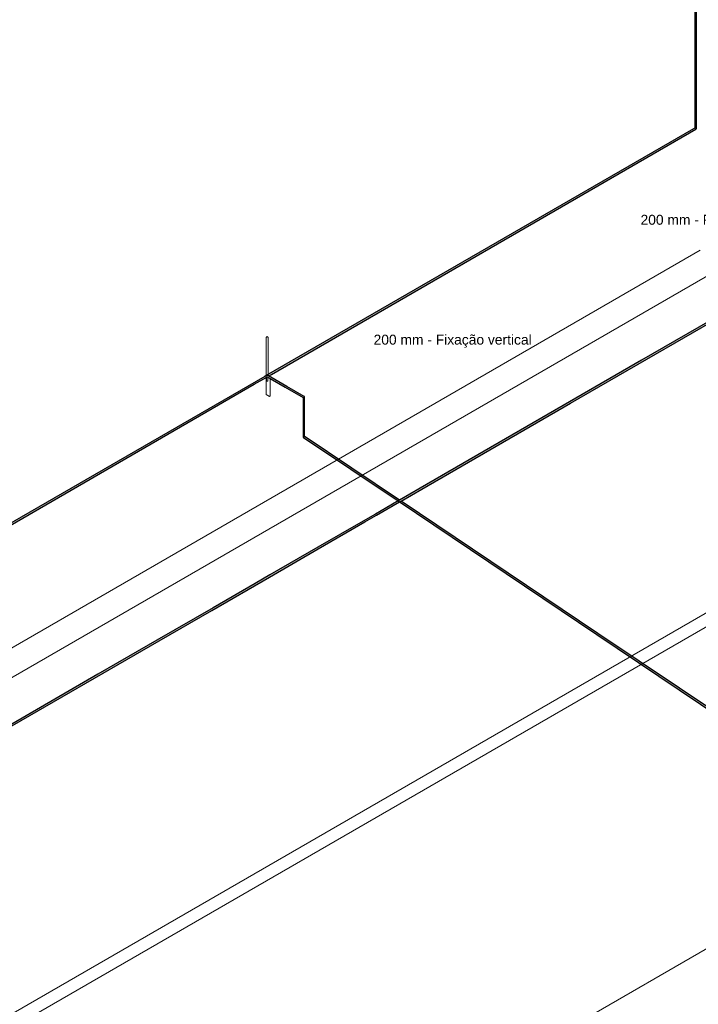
# Model space of a CAD drawing. Header units: millimetres. Extents: x 4477830 to 4478275, y -30323838 to -30323445.
# Tile 65 of 124: x 4477975 to 4477989, y -30323494 to -30323474. Entities that reach past the tile are written whole.
import ezdxf

# ---------------------------------------------------------------- set-up
doc = ezdxf.new("R2010")
doc.units = ezdxf.units.MM
doc.linetypes.add('NULL', pattern=[0])
for name, color, linetype, lineweight in [('IFC-Parede padrão-Contorno', 44, 'Continuous', 5), ('IFC-Parede-Contorno', 42, 'Continuous', 5), ('Nível 1', 7, 'Continuous', 0), ('PR-Captor', 9, 'Continuous', 18), ('PR-Condutos', 150, 'Continuous', 25), ('Textos', 7, 'Continuous', 9)]:
    doc.layers.add(name, color=color, linetype=linetype, lineweight=lineweight)
doc.styles.add('ARIAL', font='arial.ttf')

msp = doc.modelspace()

# ---------------------------------------------------------------- hatches: boundary and pattern name
at = {"layer": 'PR-Condutos', "linetype": 'Continuous', "true_color": 0x105689}
for points in [[(4477988.479, -30323476.526), (4477988.482, -30323476.544), (4477988.488, -30323472.946), (4477988.488, -30323476.497), (4477988.488, -30323476.546), (4477988.495, -30323476.547), (4477988.501, -30323472.952), (4477988.506, -30323473.781), (4477988.507, -30323472.944), (4477988.484, -30323472.93), (4477988.478, -30323472.937), (4477988.478, -30323476.537), (4477988.479, -30323472.941), (4477988.482, -30323472.944)], [(4477988.478, -30323476.526), (4477988.479, -30323476.528), (4477988.482, -30323472.944), (4477988.479, -30323472.941)], [(4477988.483, -30323476.525), (4477988.488, -30323476.546), (4477988.488, -30323476.513), (4477988.488, -30323472.946), (4477988.483, -30323476.482)], [(4477988.495, -30323476.547), (4477988.501, -30323476.546), (4477988.501, -30323472.946)], [(4477988.507, -30323476.544), (4477988.506, -30323473.781), (4477988.501, -30323472.946), (4477988.501, -30323476.531)], [(4477988.509, -30323473.779), (4477988.507, -30323472.944), (4477988.506, -30323473.781), (4477988.507, -30323476.544), (4477988.51, -30323476.536), (4477988.51, -30323472.947), (4477988.51, -30323472.947)], [(4477988.478, -30323476.528), (4477979.807, -30323481.534), (4477988.454, -30323476.543)], [(4477988.489, -30323476.523), (4477979.811, -30323481.533), (4477988.46, -30323476.544)], [(4477988.499, -30323476.528), (4477988.494, -30323476.524), (4477979.815, -30323481.535), (4477988.455, -30323476.553), (4477979.82, -30323481.539), (4477988.455, -30323476.553)], [(4477988.503, -30323476.534), (4477988.484, -30323476.545), (4477988.499, -30323476.528), (4477979.82, -30323481.539), (4477988.395, -30323476.596), (4477979.824, -30323481.544), (4477988.491, -30323476.548)], [(4477988.501, -30323476.552), (4477988.504, -30323476.55), (4477979.825, -30323481.561)], [(4477988.505, -30323476.54), (4477988.464, -30323476.564), (4477979.826, -30323481.551), (4477988.502, -30323476.548)], [(4477988.489, -30323476.523), (4477979.843, -30323481.513), (4477979.843, -30323481.515)], [(4477988.494, -30323476.524), (4477979.843, -30323481.515), (4477979.843, -30323481.519)], [(4477988.455, -30323476.553), (4477979.845, -30323481.518), (4477979.843, -30323481.524)], [(4477988.455, -30323476.553), (4477979.847, -30323481.522), (4477979.848, -30323481.523)], [(4477988.504, -30323476.55), (4477988.506, -30323476.546), (4477979.857, -30323481.533), (4477979.866, -30323481.537)], [(4477988.501, -30323476.552), (4477979.911, -30323481.511), (4477979.866, -30323481.538)], [(4477988.483, -30323476.545), (4477988.503, -30323476.534), (4477988.499, -30323476.528)], [(4477979.865, -30323481.521), (4477988.395, -30323476.596), (4477979.849, -30323481.522)], [(4477988.464, -30323476.564), (4477979.854, -30323481.527), (4477979.851, -30323481.536)], [(4477992.338, -30323478.378), (4477992.004, -30323478.571), (4477987.406, -30323481.225), (4477982.92, -30323483.815), (4477982.509, -30323484.055), (4477985.947, -30323482.07), (4477982.924, -30323483.817), (4477987.411, -30323481.224), (4477989.028, -30323480.29), (4477990.872, -30323479.224), (4477991.126, -30323479.078), (4477989.027, -30323480.29), (4477987.411, -30323481.224), (4477987.412, -30323481.223), (4477989.027, -30323480.291), (4477991.126, -30323479.078), (4477987.412, -30323481.223), (4477987.411, -30323481.224), (4477982.924, -30323483.817), (4477985.947, -30323482.07), (4477982.509, -30323484.055), (4477982.92, -30323483.815), (4477987.406, -30323481.225), (4477989.031, -30323480.286), (4477990.873, -30323479.221), (4477987.402, -30323481.226), (4477990.873, -30323479.221), (4477987.401, -30323481.226), (4477990.873, -30323479.221), (4477982.504, -30323484.052), (4477980.854, -30323485.007), (4477982.016, -30323484.335), (4477968.309, -30323492.248), (4477968.314, -30323492.248), (4477971.373, -30323490.482), (4477968.319, -30323492.251), (4477968.33, -30323492.252), (4477971.393, -30323490.482), (4477971.394, -30323490.482), (4477968.33, -30323492.252), (4477968.328, -30323492.261), (4477968.619, -30323492.099), (4477968.345, -30323492.258), (4477968.349, -30323492.263), (4477971.435, -30323490.481), (4477971.435, -30323490.481), (4477968.403, -30323492.231), (4477980.858, -30323485.04), (4477982.502, -30323484.09), (4477982.5, -30323484.089), (4477982.036, -30323484.356), (4477982.282, -30323484.214), (4477981.818, -30323484.482), (4477981.796, -30323484.493), (4477981.064, -30323484.917), (4477981.796, -30323484.493), (4477981.795, -30323484.492), (4477980.857, -30323485.034), (4477981.032, -30323484.932), (4477980.857, -30323485.031), (4477981.789, -30323484.489), (4477982.029, -30323484.349), (4477982.489, -30323484.082), (4477982.52, -30323484.063), (4477982.936, -30323483.822), (4477985.952, -30323482.078), (4477987.44, -30323481.217), (4477987.43, -30323481.22), (4477990.248, -30323479.591), (4477991.126, -30323479.084), (4477989.018, -30323480.302), (4477987.43, -30323481.22), (4477987.44, -30323481.217), (4477985.952, -30323482.078), (4477982.936, -30323483.822), (4477982.52, -30323484.063), (4477982.489, -30323484.082), (4477982.029, -30323484.349), (4477981.789, -30323484.489), (4477980.857, -30323485.031), (4477981.032, -30323484.932), (4477980.857, -30323485.034), (4477981.795, -30323484.492), (4477981.796, -30323484.493), (4477981.06, -30323484.919), (4477981.796, -30323484.493), (4477981.797, -30323484.494), (4477982.282, -30323484.214), (4477982.036, -30323484.356), (4477982.5, -30323484.089), (4477982.529, -30323484.069), (4477982.945, -30323483.826), (4477985.957, -30323482.085), (4477982.943, -30323483.826), (4477985.956, -30323482.083), (4477987.461, -30323481.212), (4477987.449, -30323481.215), (4477989.008, -30323480.315), (4477990.87, -30323479.238), (4477991.126, -30323479.091), (4477989.007, -30323480.315), (4477987.449, -30323481.215), (4477987.451, -30323481.215), (4477990.243, -30323479.601), (4477991.126, -30323479.091), (4477989.007, -30323480.316), (4477990.87, -30323479.239), (4477989.007, -30323480.316), (4477987.451, -30323481.215), (4477987.461, -30323481.212), (4477985.956, -30323482.083), (4477982.943, -30323483.826), (4477985.957, -30323482.085), (4477982.945, -30323483.826), (4477982.529, -30323484.069), (4477982.499, -30323484.088), (4477982.502, -30323484.09), (4477980.858, -30323485.04), (4477982.954, -30323483.83), (4477987.504, -30323481.203), (4477991.158, -30323479.092), (4477992.328, -30323478.417), (4477992.345, -30323478.397)], [(4477987.406, -30323481.225), (4477991.758, -30323478.713), (4477992.356, -30323478.365)], [(4477992.37, -30323478.394), (4477992.382, -30323478.387), (4477987.504, -30323481.203)], [(4477992.328, -30323478.417), (4477991.158, -30323479.092), (4477987.504, -30323481.203), (4477991.395, -30323478.957)], [(4477992.025, -30323478.593), (4477991.158, -30323479.094), (4477987.506, -30323481.203), (4477991.126, -30323479.113)], [(4477991.158, -30323479.094), (4477987.504, -30323481.203), (4477982.954, -30323483.83), (4477987.506, -30323481.203)], [(4477991.158, -30323479.057), (4477990.873, -30323479.221), (4477989.031, -30323480.286), (4477987.406, -30323481.225), (4477989.031, -30323480.286)], [(4477991.158, -30323479.059), (4477990.872, -30323479.224), (4477989.028, -30323480.29), (4477987.411, -30323481.224), (4477989.027, -30323480.29)], [(4477991.158, -30323479.072), (4477990.87, -30323479.238), (4477989.008, -30323480.315), (4477987.449, -30323481.215), (4477989.007, -30323480.315)], [(4477990.873, -30323479.221), (4477989.032, -30323480.284), (4477987.401, -30323481.226), (4477989.032, -30323480.284), (4477990.253, -30323479.579)], [(4477990.871, -30323479.231), (4477989.018, -30323480.302), (4477987.43, -30323481.22), (4477989.018, -30323480.302), (4477990.248, -30323479.591)], [(4477979.808, -30323481.533), (4477963.482, -30323490.96), (4477979.778, -30323481.552)], [(4477979.808, -30323481.535), (4477963.486, -30323490.959), (4477979.803, -30323481.542)], [(4477979.829, -30323481.552), (4477979.803, -30323481.556), (4477979.836, -30323481.53), (4477979.816, -30323481.541), (4477963.495, -30323490.964), (4477979.64, -30323481.65), (4477963.499, -30323490.97), (4477979.648, -30323481.654), (4477963.501, -30323490.976), (4477979.597, -30323481.689), (4477963.502, -30323490.982), (4477979.597, -30323481.689), (4477979.781, -30323481.583)], [(4477979.838, -30323481.517), (4477963.525, -30323490.935), (4477963.507, -30323490.946)], [(4477979.843, -30323481.519), (4477963.507, -30323490.946), (4477963.507, -30323490.951)], [(4477979.814, -30323481.55), (4477979.84, -30323481.535), (4477979.838, -30323481.531)], [(4477979.815, -30323481.554), (4477980.551, -30323481.978), (4477980.577, -30323481.962), (4477980.576, -30323481.957), (4477979.885, -30323481.558), (4477979.869, -30323481.552), (4477979.822, -30323481.532), (4477979.815, -30323481.543), (4477979.828, -30323481.55), (4477979.839, -30323481.55), (4477979.836, -30323481.555), (4477980.556, -30323481.971), (4477979.847, -30323481.562)], [(4477979.865, -30323481.521), (4477979.849, -30323481.524), (4477979.852, -30323481.528)], [(4477979.808, -30323481.544), (4477979.808, -30323481.539), (4477963.49, -30323490.96), (4477979.774, -30323481.566)], [(4477979.774, -30323481.566), (4477963.495, -30323490.964), (4477979.773, -30323481.566)], [(4477979.818, -30323481.566), (4477963.5, -30323490.986), (4477963.497, -30323490.988)], [(4477979.823, -30323481.561), (4477979.834, -30323481.552), (4477979.664, -30323481.65), (4477963.502, -30323490.982), (4477963.5, -30323490.986), (4477979.564, -30323481.712), (4477979.776, -30323481.59)], [(4477963.502, -30323490.982), (4477979.597, -30323481.689), (4477963.508, -30323490.972)], [(4477979.774, -30323481.566), (4477963.507, -30323490.951), (4477963.507, -30323490.957)], [(4477979.653, -30323481.65), (4477963.512, -30323490.962), (4477963.507, -30323490.973)], [(4477979.64, -30323481.65), (4477963.507, -30323490.957), (4477963.507, -30323490.965)], [(4477979.844, -30323481.572), (4477980.551, -30323481.98), (4477980.551, -30323481.978), (4477980.191, -30323481.771), (4477979.885, -30323481.594)], [(4477980.191, -30323481.771), (4477980.551, -30323481.978), (4477979.885, -30323481.594)], [(4477980.554, -30323482.776), (4477980.577, -30323482.777), (4477980.577, -30323482.757), (4477980.577, -30323481.977), (4477980.578, -30323481.963), (4477980.553, -30323481.975), (4477980.551, -30323481.972), (4477980.551, -30323482.772)], [(4477980.581, -30323482.774), (4477980.581, -30323481.974), (4477980.577, -30323481.977), (4477980.577, -30323482.745)], [(4477980.583, -30323482.761), (4477980.583, -30323481.971), (4477980.581, -30323481.974), (4477980.581, -30323482.74)], [(4477982.477, -30323484.068), (4477980.555, -30323482.777), (4477980.558, -30323482.784), (4477982.473, -30323484.071)], [(4477982.482, -30323484.066), (4477980.623, -30323482.815), (4477980.555, -30323482.777), (4477982.477, -30323484.068)], [(4477980.557, -30323482.778), (4477980.555, -30323482.777), (4477982.477, -30323484.068), (4477982.477, -30323484.068)], [(4477980.56, -30323482.765), (4477980.557, -30323482.771), (4477980.623, -30323482.815), (4477982.483, -30323484.065), (4477982.488, -30323484.062)], [(4477980.558, -30323482.778), (4477980.623, -30323482.815), (4477980.571, -30323482.781)], [(4477980.564, -30323482.76), (4477980.56, -30323482.765), (4477982.489, -30323484.061), (4477982.494, -30323484.058)], [(4477980.56, -30323482.765), (4477982.488, -30323484.062), (4477982.489, -30323484.061)], [(4477980.583, -30323482.767), (4477980.564, -30323482.76), (4477980.607, -30323482.789), (4477982.495, -30323484.058), (4477982.5, -30323484.055), (4477980.622, -30323482.792)], [(4477980.569, -30323482.757), (4477982.5, -30323484.055), (4477982.501, -30323484.055)], [(4477980.586, -30323482.764), (4477980.569, -30323482.757), (4477982.501, -30323484.055), (4477982.503, -30323484.053)], [(4477980.573, -30323482.756), (4477982.503, -30323484.053), (4477982.504, -30323484.053)], [(4477980.577, -30323482.757), (4477982.504, -30323484.053), (4477982.504, -30323484.052)], [(4477980.586, -30323482.764), (4477980.583, -30323482.762), (4477982.504, -30323484.053), (4477982.504, -30323484.053)], [(4477980.589, -30323482.785), (4477982.489, -30323484.061), (4477982.489, -30323484.061)], [(4477980.607, -30323482.789), (4477982.494, -30323484.058), (4477982.495, -30323484.058)], [(4477980.623, -30323482.815), (4477982.482, -30323484.066), (4477982.483, -30323484.065)], [(4477982.473, -30323484.071), (4477982.016, -30323484.335), (4477980.854, -30323485.007)], [(4477982.473, -30323484.071), (4477991.133, -30323489.889), (4477991.142, -30323489.888), (4477991.13, -30323489.882), (4477986.499, -30323486.771), (4477982.477, -30323484.068), (4477986.499, -30323486.771), (4477982.477, -30323484.069), (4477986.498, -30323486.772), (4477982.474, -30323484.07), (4477986.497, -30323486.774), (4477982.474, -30323484.07), (4477986.497, -30323486.774)], [(4477982.477, -30323484.068), (4477991.13, -30323489.882), (4477986.501, -30323486.769)], [(4477982.482, -30323484.066), (4477991.126, -30323489.879), (4477991.132, -30323489.876), (4477986.503, -30323486.766), (4477982.482, -30323484.065), (4477986.501, -30323486.768), (4477982.482, -30323484.066), (4477986.501, -30323486.769)], [(4477982.483, -30323484.065), (4477991.132, -30323489.876), (4477986.504, -30323486.764)], [(4477982.488, -30323484.062), (4477991.12, -30323489.869), (4477991.135, -30323489.871), (4477986.506, -30323486.761)], [(4477982.489, -30323484.061), (4477991.135, -30323489.871), (4477986.507, -30323486.76)], [(4477982.492, -30323484.059), (4477986.507, -30323486.759), (4477982.49, -30323484.061), (4477991.135, -30323489.871), (4477986.508, -30323486.758)], [(4477982.52, -30323484.081), (4477986.507, -30323486.759), (4477982.522, -30323484.08), (4477982.491, -30323484.06)], [(4477982.494, -30323484.058), (4477991.126, -30323489.864), (4477991.126, -30323489.856), (4477986.51, -30323486.755)], [(4477982.494, -30323484.058), (4477991.135, -30323489.871), (4477986.508, -30323486.758)], [(4477982.495, -30323484.058), (4477991.139, -30323489.865), (4477986.512, -30323486.753)], [(4477982.5, -30323484.055), (4477991.126, -30323489.856), (4477991.126, -30323489.85), (4477986.513, -30323486.751)], [(4477982.501, -30323484.055), (4477991.144, -30323489.862), (4477986.514, -30323486.75)], [(4477982.503, -30323484.053), (4477991.126, -30323489.85), (4477991.148, -30323489.861), (4477986.515, -30323486.748)], [(4477986.497, -30323486.774), (4477982.504, -30323484.09), (4477982.503, -30323484.091)], [(4477982.504, -30323484.053), (4477991.088, -30323489.821), (4477986.515, -30323486.748)], [(4477982.504, -30323484.053), (4477991.088, -30323489.821), (4477991.126, -30323489.845), (4477986.516, -30323486.748)], [(4477986.498, -30323486.772), (4477982.507, -30323484.089), (4477982.504, -30323484.09)], [(4477986.497, -30323486.774), (4477982.504, -30323484.09), (4477982.504, -30323484.09)], [(4477986.501, -30323486.769), (4477982.512, -30323484.086), (4477982.507, -30323484.088)], [(4477986.499, -30323486.771), (4477982.507, -30323484.088), (4477982.507, -30323484.088)], [(4477986.499, -30323486.771), (4477982.507, -30323484.088), (4477982.507, -30323484.089)], [(4477986.503, -30323486.766), (4477982.513, -30323484.085), (4477982.512, -30323484.086)], [(4477986.501, -30323486.768), (4477982.512, -30323484.086), (4477982.512, -30323484.086)], [(4477986.504, -30323486.764), (4477982.518, -30323484.082), (4477982.513, -30323484.085)], [(4477986.506, -30323486.761), (4477982.519, -30323484.082), (4477982.518, -30323484.082)], [(4477986.507, -30323486.76), (4477982.52, -30323484.081), (4477982.519, -30323484.082)], [(4477986.508, -30323486.758), (4477982.524, -30323484.079), (4477982.522, -30323484.08)], [(4477986.51, -30323486.755), (4477982.525, -30323484.078), (4477982.524, -30323484.079)], [(4477986.508, -30323486.758), (4477982.524, -30323484.079), (4477982.524, -30323484.079)], [(4477986.508, -30323486.758), (4477982.524, -30323484.079), (4477982.524, -30323484.079)], [(4477986.512, -30323486.753), (4477982.53, -30323484.075), (4477982.525, -30323484.078)], [(4477986.513, -30323486.751), (4477982.531, -30323484.075), (4477982.53, -30323484.075)], [(4477986.514, -30323486.75), (4477982.533, -30323484.073), (4477982.531, -30323484.075)], [(4477986.515, -30323486.748), (4477982.534, -30323484.073), (4477982.533, -30323484.073)], [(4477986.515, -30323486.748), (4477982.534, -30323484.073), (4477982.534, -30323484.073)], [(4477986.516, -30323486.748), (4477982.534, -30323484.073), (4477982.534, -30323484.073)]]:
    msp.add_hatch(color=146, dxfattribs=at).paths.add_polyline_path(points)

# ---------------------------------------------------------------- linework, layer by layer
at = {"layer": 'IFC-Parede padrão-Contorno', "color": 8, "lineweight": 5}
for p, q in [((4477995.971, -30323482.141), (4477968.431, -30323498.042)), ((4477996.213, -30323482.281), (4477968.673, -30323498.182))]:
    msp.add_line(p, q, dxfattribs=at)
at = {"layer": 'IFC-Parede-Contorno', "color": 8, "lineweight": 5}
for p, q in [((4477989.816, -30323478.888), (4477962.796, -30323494.488)), ((4477988.586, -30323478.998), (4477962.276, -30323494.188))]:
    msp.add_line(p, q, dxfattribs=at)
at = {"layer": 'Nível 1', "color": 8, "lineweight": 5}
msp.add_line((4477945.846, -30323517.874), (4478027.111, -30323470.956), dxfattribs=at)
at = {"layer": 'PR-Captor', "color": 251}
for p, q in [((4477979.826, -30323480.742), (4477979.808, -30323480.762)), ((4477979.808, -30323480.762), (4477979.808, -30323480.782)), ((4477979.808, -30323480.782), (4477979.808, -30323481.467)), ((4477979.843, -30323480.762), (4477979.826, -30323480.742)), ((4477979.843, -30323480.782), (4477979.843, -30323480.762)), ((4477979.843, -30323481.376), (4477979.843, -30323480.782)), ((4477979.804, -30323481.515), (4477979.803, -30323481.515)), ((4477979.803, -30323481.515), (4477979.803, -30323481.536)), ((4477979.807, -30323481.513), (4477979.804, -30323481.515)), ((4477979.808, -30323481.512), (4477979.807, -30323481.513)), ((4477979.808, -30323481.467), (4477979.808, -30323481.49)), ((4477979.808, -30323481.49), (4477979.808, -30323481.507)), ((4477979.808, -30323481.507), (4477979.808, -30323481.512)), ((4477979.808, -30323481.512), (4477979.808, -30323481.525)), ((4477979.808, -30323481.525), (4477979.808, -30323481.533)), ((4477979.808, -30323481.533), (4477979.808, -30323481.552)), ((4477979.843, -30323481.482), (4477979.843, -30323481.376)), ((4477979.843, -30323481.492), (4477979.843, -30323481.482)), ((4477979.843, -30323481.506), (4477979.843, -30323481.492)), ((4477979.843, -30323481.513), (4477979.843, -30323481.506)), ((4477979.843, -30323481.517), (4477979.843, -30323481.513)), ((4477979.843, -30323481.524), (4477979.843, -30323481.517)), ((4477979.843, -30323481.525), (4477979.843, -30323481.524)), ((4477979.843, -30323481.533), (4477979.843, -30323481.525)), ((4477979.843, -30323481.534), (4477979.843, -30323481.533)), ((4477979.843, -30323481.55), (4477979.843, -30323481.534)), ((4477979.803, -30323481.574), (4477979.803, -30323481.58)), ((4477979.803, -30323481.58), (4477979.803, -30323481.614)), ((4477979.803, -30323481.614), (4477979.803, -30323481.65)), ((4477979.803, -30323481.65), (4477979.803, -30323481.915)), ((4477979.808, -30323481.552), (4477979.811, -30323481.552)), ((4477979.812, -30323481.552), (4477979.814, -30323481.552)), ((4477979.812, -30323481.569), (4477979.812, -30323481.574)), ((4477979.812, -30323481.574), (4477979.812, -30323481.65)), ((4477979.812, -30323481.65), (4477979.818, -30323481.65)), ((4477979.818, -30323481.65), (4477979.84, -30323481.65)), ((4477979.84, -30323481.579), (4477979.84, -30323481.569)), ((4477979.84, -30323481.585), (4477979.84, -30323481.579)), ((4477979.84, -30323481.65), (4477979.84, -30323481.585)), ((4477979.866, -30323481.538), (4477979.865, -30323481.537)), ((4477979.885, -30323481.548), (4477979.866, -30323481.538)), ((4477979.885, -30323481.558), (4477979.885, -30323481.548)), ((4477979.885, -30323481.624), (4477979.885, -30323481.595)), ((4477979.885, -30323481.889), (4477979.885, -30323481.624)), ((4477979.803, -30323481.915), (4477979.873, -30323481.955)), ((4477979.885, -30323481.948), (4477979.885, -30323481.889)), ((4477979.873, -30323481.955), (4477979.885, -30323481.948))]:
    msp.add_line(p, q, dxfattribs=at)
at = {"layer": 'PR-Condutos'}
for p, q in [((4477988.478, -30323472.937), (4477988.478, -30323476.537)), ((4477988.51, -30323476.536), (4477988.51, -30323473.778)), ((4477988.452, -30323476.543), (4477979.807, -30323481.534)), ((4477979.912, -30323481.511), (4477988.501, -30323476.552)), ((4477988.463, -30323476.537), (4477988.452, -30323476.543)), ((4477988.47, -30323476.533), (4477988.463, -30323476.537)), ((4477988.476, -30323476.529), (4477988.47, -30323476.533)), ((4477988.478, -30323476.528), (4477988.476, -30323476.529)), ((4477988.488, -30323476.546), (4477988.495, -30323476.547)), ((4477988.499, -30323476.528), (4477988.494, -30323476.524)), ((4477988.495, -30323476.547), (4477988.501, -30323476.546)), ((4477988.503, -30323476.534), (4477988.499, -30323476.528)), ((4477988.501, -30323476.546), (4477988.505, -30323476.544)), ((4477988.501, -30323476.552), (4477988.504, -30323476.55)), ((4477988.504, -30323476.55), (4477988.506, -30323476.546)), ((4477988.506, -30323476.545), (4477988.505, -30323476.544)), ((4477988.505, -30323476.544), (4477988.507, -30323476.544)), ((4477988.506, -30323476.546), (4477988.506, -30323476.545)), ((4477988.507, -30323476.544), (4477988.51, -30323476.54)), ((4477988.507, -30323476.544), (4477988.507, -30323476.544)), ((4477988.51, -30323476.54), (4477988.51, -30323476.536)), ((4477987.506, -30323481.203), (4477992.29, -30323478.441)), ((4477989.033, -30323480.283), (4477987.399, -30323481.226)), ((4477987.399, -30323481.226), (4477985.944, -30323482.066)), ((4477985.962, -30323482.094), (4477987.506, -30323481.203)), ((4477979.803, -30323481.536), (4477979.776, -30323481.552)), ((4477979.808, -30323481.533), (4477979.803, -30323481.536)), ((4477979.822, -30323481.532), (4477979.818, -30323481.537)), ((4477979.848, -30323481.523), (4477979.843, -30323481.519)), ((4477979.855, -30323481.54), (4477979.843, -30323481.534)), ((4477979.849, -30323481.524), (4477979.848, -30323481.523)), ((4477979.852, -30323481.528), (4477979.849, -30323481.524)), ((4477979.852, -30323481.53), (4477979.852, -30323481.528)), ((4477979.854, -30323481.535), (4477979.852, -30323481.53)), ((4477979.854, -30323481.538), (4477979.854, -30323481.535)), ((4477979.866, -30323481.538), (4477979.912, -30323481.511)), ((4477963.497, -30323490.988), (4477979.564, -30323481.712)), ((4477979.776, -30323481.552), (4477963.735, -30323490.813)), ((4477979.564, -30323481.712), (4477979.818, -30323481.566)), ((4477979.818, -30323481.537), (4477979.815, -30323481.543)), ((4477979.815, -30323481.552), (4477979.815, -30323481.554)), ((4477979.826, -30323481.561), (4477979.828, -30323481.562)), ((4477979.828, -30323481.562), (4477979.84, -30323481.569)), ((4477979.84, -30323481.569), (4477979.844, -30323481.572)), ((4477979.844, -30323481.572), (4477979.858, -30323481.58)), ((4477979.855, -30323481.54), (4477979.854, -30323481.538)), ((4477979.857, -30323481.542), (4477979.855, -30323481.54)), ((4477979.864, -30323481.546), (4477979.857, -30323481.542)), ((4477979.858, -30323481.58), (4477979.876, -30323481.59)), ((4477979.875, -30323481.552), (4477979.864, -30323481.546)), ((4477979.885, -30323481.558), (4477979.875, -30323481.552)), ((4477979.876, -30323481.59), (4477979.885, -30323481.595)), ((4477979.903, -30323481.568), (4477979.885, -30323481.558)), ((4477979.885, -30323481.595), (4477980.191, -30323481.772)), ((4477980.223, -30323481.753), (4477979.903, -30323481.568)), ((4477980.191, -30323481.772), (4477980.551, -30323481.98)), ((4477980.576, -30323481.957), (4477980.223, -30323481.753)), ((4477980.551, -30323481.972), (4477980.551, -30323481.98)), ((4477980.551, -30323481.98), (4477980.551, -30323482.299)), ((4477980.578, -30323481.961), (4477980.576, -30323481.957)), ((4477980.578, -30323481.963), (4477980.578, -30323481.961)), ((4477980.578, -30323481.966), (4477980.578, -30323481.963)), ((4477980.58, -30323481.965), (4477980.578, -30323481.963)), ((4477980.582, -30323481.967), (4477980.58, -30323481.965)), ((4477980.583, -30323481.971), (4477980.582, -30323481.967)), ((4477980.583, -30323482.738), (4477980.583, -30323481.971)), ((4477985.944, -30323482.066), (4477982.918, -30323483.814)), ((4477982.954, -30323483.83), (4477985.962, -30323482.094)), ((4477980.551, -30323482.299), (4477980.551, -30323482.772)), ((4477980.551, -30323482.772), (4477980.553, -30323482.775)), ((4477980.553, -30323482.775), (4477980.554, -30323482.776)), ((4477980.554, -30323482.776), (4477980.555, -30323482.777)), ((4477980.557, -30323482.771), (4477980.555, -30323482.777)), ((4477980.555, -30323482.777), (4477980.556, -30323482.781)), ((4477980.555, -30323482.777), (4477980.555, -30323482.777)), ((4477980.555, -30323482.777), (4477980.558, -30323482.778)), ((4477980.556, -30323482.781), (4477980.558, -30323482.784)), ((4477980.56, -30323482.765), (4477980.557, -30323482.771)), ((4477980.558, -30323482.778), (4477980.564, -30323482.779)), ((4477980.558, -30323482.784), (4477982.473, -30323484.071)), ((4477980.564, -30323482.76), (4477980.56, -30323482.765)), ((4477980.564, -30323482.779), (4477980.571, -30323482.779)), ((4477980.571, -30323482.779), (4477980.577, -30323482.777)), ((4477982.504, -30323484.052), (4477980.577, -30323482.757)), ((4477980.583, -30323482.747), (4477980.583, -30323482.738)), ((4477980.583, -30323482.753), (4477980.583, -30323482.747)), ((4477980.583, -30323482.76), (4477980.583, -30323482.753)), ((4477980.583, -30323482.761), (4477980.583, -30323482.76)), ((4477982.918, -30323483.814), (4477982.504, -30323484.052)), ((4477982.534, -30323484.073), (4477982.954, -30323483.83)), ((4477982.473, -30323484.071), (4477982.016, -30323484.335)), ((4477982.039, -30323484.359), (4477982.503, -30323484.091)), ((4477982.504, -30323484.052), (4477982.473, -30323484.071)), ((4477982.473, -30323484.071), (4477986.497, -30323486.774)), ((4477982.503, -30323484.091), (4477982.534, -30323484.073)), ((4477986.516, -30323486.748), (4477982.534, -30323484.073)), ((4477981.769, -30323484.477), (4477980.854, -30323485.006)), ((4477980.858, -30323485.04), (4477981.801, -30323484.496)), ((4477982.016, -30323484.335), (4477981.769, -30323484.477)), ((4477981.801, -30323484.496), (4477982.039, -30323484.359)), ((4477979.87, -30323485.611), (4477980.858, -30323485.04)), ((4477980.854, -30323485.006), (4477979.88, -30323485.567)), ((4477978.704, -30323486.284), (4477979.87, -30323485.611)), ((4477979.88, -30323485.567), (4477979.581, -30323485.74)), ((4477979.581, -30323485.74), (4477978.733, -30323486.23)), ((4477978.733, -30323486.23), (4477977.591, -30323486.889)), ((4477977.638, -30323486.9), (4477978.704, -30323486.284)), ((4477976.336, -30323487.651), (4477977.638, -30323486.9)), ((4477977.591, -30323486.889), (4477976.401, -30323487.576)), ((4477986.497, -30323486.774), (4477991.133, -30323489.889)), ((4477991.087, -30323489.819), (4477986.516, -30323486.748)), ((4477976.401, -30323487.576), (4477971.367, -30323490.483)), ((4477971.436, -30323490.481), (4477976.336, -30323487.651))]:
    msp.add_line(p, q, dxfattribs=at)

# ---------------------------------------------------------------- texts
at = {"layer": 'Textos', "linetype": 'NULL', "char_height": 0.2, "width": 6.39634, "line_spacing_factor": 0.6, "style": 'ARIAL'}
for insert, attachment_point in [((4477990.578, -30323478.546), 9), ((4477981.979, -30323480.97), 7)]:
    msp.add_mtext('200 mm - Fixação vertical', dxfattribs=dict(at, insert=insert, attachment_point=attachment_point))

doc.saveas('drawing.dxf')
